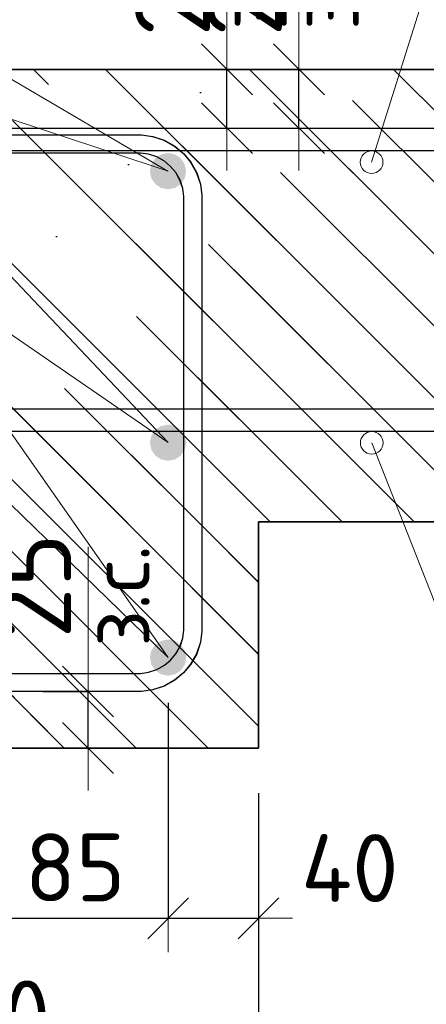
# Model space of a CAD drawing. Header units: metres. Extents: x -38 to 100, y -15 to 21.
# Tile 62 of 90: x 72.42 to 72.599, y 6.265 to 6.7. Entities that reach past the tile are written whole.
import ezdxf

# ---------------------------------------------------------------- set-up
doc = ezdxf.new("R2010")
doc.units = ezdxf.units.M
doc.header["$PDMODE"] = 65
for name, color, linetype, lineweight in [('XR$4$Арм. стержнями верхней зоны', 180, 'Continuous', 35), ('XR$4$Арм. стержнями нижней зоны', 180, 'Continuous', 35), ('XR$4$Арм.стержн. Арматура края', 96, 'Continuous', 35), ('XR$4$Арм.стержн. Хомут', 240, 'Continuous', 35), ('XR$4$Арм.стержн.горизонт. 1', 180, 'Continuous', 35), ('XR$4$Размерная линия (1)', 7, 'Continuous', 13), ('XR$4$Размерная линия_ общее', 7, 'Continuous', 13), ('XR$6$Арм. стержнями верхней зоны', 180, 'Continuous', 35), ('XR$6$Арм. стержнями нижней зоны', 180, 'Continuous', 35), ('XR$6$Арм.стержн. Арматура края', 96, 'Continuous', 35), ('XR$6$Арм.стержн. Хомут', 240, 'Continuous', 35), ('XR$6$Арм.стержн.горизонт. 1', 180, 'Continuous', 35), ('XR$6$Размерная линия (1)', 7, 'Continuous', 13), ('XR$6$Размерная линия_ общее', 7, 'Continuous', 13)]:
    doc.layers.add(name, color=color, linetype=linetype, lineweight=lineweight)
doc.styles.add('ISOCPEUR', font='txt')
doc.dimstyles.new('DIMSTYLE_11', dxfattribs={"dimtxt": 0.033, "dimasz": 0.0375, "dimexe": 0, "dimexo": 0, "dimgap": 0.0165, "dimtad": 2, "dimdec": 0, "dimlfac": 1000, "dimrnd": 1, "dimzin": 12, "dimdsep": 46, "dimtxsty": 'ISOCPEUR', "dimblk1": 'ALL_ML_STRICH', "dimblk2": 'ALL_ML_STRICH', "dimsah": 1, "dimcen": 0, "dimclrd": 7, "dimclre": 256, "dimclrt": 7, "dimadec": 0, "dimazin": 0, "dimtfac": 1, "dimtdec": 0, "dimtix": 1, "dimtmove": 2, "dimatfit": 3, "dimfxl": 0, "dimtvp": 1.2, "dimtzin": 0, "dimlwd": 0, "dimlwe": -3, "dimarcsym": 0})
doc.dimstyles.new('DIMSTYLE_12', dxfattribs={"dimtxt": 0.03, "dimasz": 0.03, "dimexe": 0, "dimexo": 0, "dimgap": 0.015, "dimtad": 2, "dimdec": 0, "dimlfac": 1000, "dimrnd": 1, "dimzin": 12, "dimdsep": 46, "dimtxsty": 'ISOCPEUR', "dimblk1": 'ALL_ML_STRICH', "dimblk2": 'ALL_ML_STRICH', "dimsah": 1, "dimcen": 0, "dimclrd": 7, "dimclre": 256, "dimclrt": 7, "dimadec": 0, "dimazin": 0, "dimtfac": 1, "dimtdec": 0, "dimtix": 1, "dimtmove": 2, "dimatfit": 3, "dimfxl": 0, "dimtzin": 0, "dimlwd": 0, "dimlwe": -3, "dimarcsym": 0})
doc.dimstyles.new('DIMSTYLE_14', dxfattribs={"dimtxt": 0.03, "dimasz": 0.03, "dimexe": 0, "dimexo": 0, "dimgap": 0.015, "dimtad": 2, "dimdec": 0, "dimlfac": 1000, "dimrnd": 1, "dimzin": 12, "dimdsep": 46, "dimtxsty": 'ISOCPEUR', "dimblk1": 'ALL_ML_STRICH', "dimblk2": 'ALL_ML_STRICH', "dimsah": 1, "dimcen": 0, "dimclrd": 7, "dimclre": 256, "dimclrt": 7, "dimadec": 0, "dimazin": 0, "dimtfac": 1, "dimtdec": 0, "dimtix": 1, "dimtmove": 2, "dimatfit": 3, "dimfxl": 0, "dimtvp": 1.2, "dimtzin": 0, "dimlwd": 0, "dimlwe": -3, "dimarcsym": 0})
pattern_1 = [(135, (0, 0), (-0.031819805, -0.031819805), [0.4, -0.05, 0, -0.05]), (135, (-0.01591, -0.01591), (-0.031819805, -0.031819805), [0.8, -0.1, 0.1, -0.1])]

# ---------------------------------------------------------------- blocks, each defined once
blk = doc.blocks.new('ALL_ML_STRICH')
at = {"color": 0, "linetype": 'ByBlock', "lineweight": -2}
for p, q in [((0, -0.5), (0, 0.5)), ((-0.3, -0.3), (0.3, 0.3)), ((-1, 0), (0.5, 0))]:
    blk.add_line(p, q, dxfattribs=at)
blk = doc.blocks.new('*D70')
at = {"layer": 'DEFPOINTS', "color": 7, "linetype": 'Continuous', "lineweight": 13, "transparency": 33554687}
for p in [(72.40997, 6.40326), (72.41497, 6.37826), (72.44996, 6.37826)]:
    blk.add_point(p, dxfattribs=at)
at = {"layer": 'XR$4$Размерная линия_ общее', "color": 253, "linetype": 'Continuous', "lineweight": -2, "true_color": 0xa0a0a0, "transparency": 33554687}
for p, q in [((72.42997, 6.40326), (72.44996, 6.40326)), ((72.43497, 6.37826), (72.44996, 6.37826))]:
    blk.add_line(p, q, dxfattribs=at)
at = {"layer": 'XR$4$Размерная линия_ общее', "color": 7, "linetype": 'Continuous', "lineweight": -2, "transparency": 33554687}
blk.add_line((72.44996, 6.37826), (72.44996, 6.40326), dxfattribs=at)
at = {"layer": 'XR$4$Размерная линия_ общее', "color": 7, "linetype": 'Continuous', "lineweight": 13, "transparency": 33554687, "xscale": 0.0375, "yscale": 0.0375, "zscale": 0.0375}
for p, rotation in [((72.44996, 6.40326), 90), ((72.44996, 6.37826), 270)]:
    blk.add_blockref('ALL_ML_STRICH', p, dxfattribs=dict(at, rotation=rotation))
at = {"layer": 'XR$4$Размерная линия_ общее', "color": 7, "linetype": 'Continuous', "lineweight": 13, "transparency": 33554687, "insert": (72.45016, 6.42304), "char_height": 0.027, "width": 0.00135, "attachment_point": 1, "rotation": 90, "line_spacing_factor": 0.60241, "style": 'ISOCPEUR'}
blk.add_mtext('з.с.', dxfattribs=at)
at = {"layer": 'XR$4$Размерная линия_ общее', "color": 7, "linetype": 'Continuous', "lineweight": 13, "transparency": 33554687, "insert": (72.42596, 6.44998), "char_height": 0.033, "width": 0.066, "attachment_point": 5, "rotation": 90, "style": 'ISOCPEUR'}
blk.add_mtext('\\A1;{25}', dxfattribs=at)
blk = doc.blocks.new('*D71')
at = {"layer": 'DEFPOINTS', "color": 7, "linetype": 'Continuous', "lineweight": 13, "transparency": 33554687}
for p in [(72.2753, 6.37826), (72.52526, 6.37826), (72.2753, 6.23802)]:
    blk.add_point(p, dxfattribs=at)
at = {"layer": 'XR$4$Размерная линия (1)', "color": 9, "linetype": 'Continuous', "lineweight": -2, "true_color": 0xc7c7c7, "transparency": 33554687}
for p, q in [((72.2753, 6.35826), (72.2753, 6.23802)), ((72.52526, 6.35826), (72.52526, 6.23802))]:
    blk.add_line(p, q, dxfattribs=at)
at = {"layer": 'XR$4$Размерная линия (1)', "color": 7, "linetype": 'Continuous', "lineweight": -2, "transparency": 33554687}
blk.add_line((72.2753, 6.23802), (72.52526, 6.23802), dxfattribs=at)
at = {"layer": 'XR$4$Размерная линия (1)', "color": 7, "linetype": 'Continuous', "lineweight": 13, "transparency": 33554687, "xscale": 0.03, "yscale": 0.03, "zscale": 0.03, "rotation": 180}
blk.add_blockref('ALL_ML_STRICH', (72.2753, 6.23802), dxfattribs=at)
at = {"layer": 'XR$4$Размерная линия (1)', "color": 7, "linetype": 'Continuous', "lineweight": 13, "transparency": 33554687, "xscale": 0.03, "yscale": 0.03, "zscale": 0.03}
blk.add_blockref('ALL_ML_STRICH', (72.52526, 6.23802), dxfattribs=at)
at = {"layer": 'XR$4$Размерная линия (1)', "color": 7, "linetype": 'Continuous', "lineweight": 13, "transparency": 33554687, "insert": (72.40178, 6.26052), "char_height": 0.03, "width": 0.09, "attachment_point": 5, "style": 'ISOCPEUR'}
blk.add_mtext('\\A1;{250}', dxfattribs=at)
blk = doc.blocks.new('*D75')
at = {"layer": 'DEFPOINTS', "color": 7, "linetype": 'Continuous', "lineweight": 13, "transparency": 33554687}
for p in [(72.40023, 6.41826), (72.4853, 6.41826), (72.40023, 6.30302)]:
    blk.add_point(p, dxfattribs=at)
at = {"layer": 'XR$4$Размерная линия (1)', "color": 9, "linetype": 'Continuous', "lineweight": -2, "true_color": 0xc7c7c7, "transparency": 33554687}
for p, q in [((72.40023, 6.39826), (72.40023, 6.30302)), ((72.4853, 6.39826), (72.4853, 6.30302))]:
    blk.add_line(p, q, dxfattribs=at)
at = {"layer": 'XR$4$Размерная линия (1)', "color": 7, "linetype": 'Continuous', "lineweight": -2, "transparency": 33554687}
blk.add_line((72.40023, 6.30302), (72.4853, 6.30302), dxfattribs=at)
at = {"layer": 'XR$4$Размерная линия (1)', "color": 7, "linetype": 'Continuous', "lineweight": 13, "transparency": 33554687, "xscale": 0.03, "yscale": 0.03, "zscale": 0.03, "rotation": 180}
blk.add_blockref('ALL_ML_STRICH', (72.40023, 6.30302), dxfattribs=at)
at = {"layer": 'XR$4$Размерная линия (1)', "color": 7, "linetype": 'Continuous', "lineweight": 13, "transparency": 33554687, "xscale": 0.03, "yscale": 0.03, "zscale": 0.03}
blk.add_blockref('ALL_ML_STRICH', (72.4853, 6.30302), dxfattribs=at)
at = {"layer": 'XR$4$Размерная линия (1)', "color": 7, "linetype": 'Continuous', "lineweight": 13, "transparency": 33554687, "insert": (72.44426, 6.32552), "char_height": 0.03, "width": 0.06, "attachment_point": 5, "style": 'ISOCPEUR'}
blk.add_mtext('\\A1;{85}', dxfattribs=at)
blk = doc.blocks.new('*D76')
at = {"layer": 'DEFPOINTS', "color": 7, "linetype": 'Continuous', "lineweight": 13, "transparency": 33554687}
for p in [(72.4853, 6.41826), (72.52526, 6.37826), (72.4853, 6.30302)]:
    blk.add_point(p, dxfattribs=at)
at = {"layer": 'XR$4$Размерная линия (1)', "color": 9, "linetype": 'Continuous', "lineweight": -2, "true_color": 0xc7c7c7, "transparency": 33554687}
for p, q in [((72.4853, 6.39826), (72.4853, 6.30302)), ((72.52526, 6.35826), (72.52526, 6.30302))]:
    blk.add_line(p, q, dxfattribs=at)
at = {"layer": 'XR$4$Размерная линия (1)', "color": 7, "linetype": 'Continuous', "lineweight": -2, "transparency": 33554687}
blk.add_line((72.4853, 6.30302), (72.52526, 6.30302), dxfattribs=at)
at = {"layer": 'XR$4$Размерная линия (1)', "color": 7, "linetype": 'Continuous', "lineweight": 13, "transparency": 33554687, "xscale": 0.03, "yscale": 0.03, "zscale": 0.03, "rotation": 180}
blk.add_blockref('ALL_ML_STRICH', (72.4853, 6.30302), dxfattribs=at)
at = {"layer": 'XR$4$Размерная линия (1)', "color": 7, "linetype": 'Continuous', "lineweight": 13, "transparency": 33554687, "xscale": 0.03, "yscale": 0.03, "zscale": 0.03}
blk.add_blockref('ALL_ML_STRICH', (72.52526, 6.30302), dxfattribs=at)
at = {"layer": 'XR$4$Размерная линия (1)', "color": 7, "linetype": 'Continuous', "lineweight": 13, "transparency": 33554687, "insert": (72.5656, 6.32522), "char_height": 0.03, "width": 0.06, "attachment_point": 5, "style": 'ISOCPEUR'}
blk.add_mtext('\\A1;{40}', dxfattribs=at)
blk = doc.blocks.new('*D143')
at = {"layer": 'DEFPOINTS', "color": 7, "linetype": 'Continuous', "lineweight": 13, "transparency": 33554687}
for p in [(72.50314, 6.67826), (72.50314, 6.65226), (72.54312, 6.65226)]:
    blk.add_point(p, dxfattribs=at)
at = {"layer": 'XR$4$Размерная линия_ общее', "color": 253, "linetype": 'Continuous', "lineweight": -2, "true_color": 0xa0a0a0, "transparency": 33554687}
for p, q in [((72.52314, 6.67826), (72.54312, 6.67826)), ((72.52314, 6.65226), (72.54312, 6.65226))]:
    blk.add_line(p, q, dxfattribs=at)
at = {"layer": 'XR$4$Размерная линия_ общее', "color": 7, "linetype": 'Continuous', "lineweight": -2, "transparency": 33554687}
blk.add_line((72.54312, 6.65226), (72.54312, 6.67826), dxfattribs=at)
at = {"layer": 'XR$4$Размерная линия_ общее', "color": 7, "linetype": 'Continuous', "lineweight": 13, "transparency": 33554687, "xscale": 0.0375, "yscale": 0.0375, "zscale": 0.0375}
for p, rotation in [((72.54312, 6.67826), 90), ((72.54312, 6.65226), 270)]:
    blk.add_blockref('ALL_ML_STRICH', p, dxfattribs=dict(at, rotation=rotation))
at = {"layer": 'XR$4$Размерная линия_ общее', "color": 7, "linetype": 'Continuous', "lineweight": 13, "transparency": 33554687, "insert": (72.54266, 6.69562), "char_height": 0.027, "width": 0.00135, "attachment_point": 1, "rotation": 90, "line_spacing_factor": 0.60241, "style": 'ISOCPEUR'}
blk.add_mtext('з.с.', dxfattribs=at)
at = {"layer": 'XR$4$Размерная линия_ общее', "color": 7, "linetype": 'Continuous', "lineweight": 13, "transparency": 33554687, "insert": (72.51912, 6.71598), "char_height": 0.033, "width": 0.066, "attachment_point": 5, "rotation": 90, "style": 'ISOCPEUR'}
blk.add_mtext('\\A1;{26}', dxfattribs=at)
blk = doc.blocks.new('*D304')
at = {"layer": 'DEFPOINTS', "color": 7, "linetype": 'Continuous', "lineweight": 13, "transparency": 33554687}
for p in [(72.40997, 6.40326), (72.41497, 6.37826), (72.44996, 6.37826)]:
    blk.add_point(p, dxfattribs=at)
at = {"layer": 'XR$6$Размерная линия_ общее', "color": 253, "linetype": 'Continuous', "lineweight": -2, "true_color": 0xa0a0a0, "transparency": 33554687}
for p, q in [((72.42997, 6.40326), (72.44996, 6.40326)), ((72.43497, 6.37826), (72.44996, 6.37826))]:
    blk.add_line(p, q, dxfattribs=at)
at = {"layer": 'XR$6$Размерная линия_ общее', "color": 7, "linetype": 'Continuous', "lineweight": -2, "transparency": 33554687}
blk.add_line((72.44996, 6.37826), (72.44996, 6.40326), dxfattribs=at)
at = {"layer": 'XR$6$Размерная линия_ общее', "color": 7, "linetype": 'Continuous', "lineweight": 13, "transparency": 33554687, "xscale": 0.0375, "yscale": 0.0375, "zscale": 0.0375}
for p, rotation in [((72.44996, 6.40326), 90), ((72.44996, 6.37826), 270)]:
    blk.add_blockref('ALL_ML_STRICH', p, dxfattribs=dict(at, rotation=rotation))
at = {"layer": 'XR$6$Размерная линия_ общее', "color": 7, "linetype": 'Continuous', "lineweight": 13, "transparency": 33554687, "insert": (72.45016, 6.42304), "char_height": 0.027, "width": 0.00135, "attachment_point": 1, "rotation": 90, "line_spacing_factor": 0.60241, "style": 'ISOCPEUR'}
blk.add_mtext('з.с.', dxfattribs=at)
at = {"layer": 'XR$6$Размерная линия_ общее', "color": 7, "linetype": 'Continuous', "lineweight": 13, "transparency": 33554687, "insert": (72.42596, 6.44998), "char_height": 0.033, "width": 0.066, "attachment_point": 5, "rotation": 90, "style": 'ISOCPEUR'}
blk.add_mtext('\\A1;{25}', dxfattribs=at)
blk = doc.blocks.new('*D305')
at = {"layer": 'DEFPOINTS', "color": 7, "linetype": 'Continuous', "lineweight": 13, "transparency": 33554687}
for p in [(72.2753, 6.37826), (72.52526, 6.37826), (72.2753, 6.23802)]:
    blk.add_point(p, dxfattribs=at)
at = {"layer": 'XR$6$Размерная линия (1)', "color": 9, "linetype": 'Continuous', "lineweight": -2, "true_color": 0xc7c7c7, "transparency": 33554687}
for p, q in [((72.2753, 6.35826), (72.2753, 6.23802)), ((72.52526, 6.35826), (72.52526, 6.23802))]:
    blk.add_line(p, q, dxfattribs=at)
at = {"layer": 'XR$6$Размерная линия (1)', "color": 7, "linetype": 'Continuous', "lineweight": -2, "transparency": 33554687}
blk.add_line((72.2753, 6.23802), (72.52526, 6.23802), dxfattribs=at)
at = {"layer": 'XR$6$Размерная линия (1)', "color": 7, "linetype": 'Continuous', "lineweight": 13, "transparency": 33554687, "xscale": 0.03, "yscale": 0.03, "zscale": 0.03, "rotation": 180}
blk.add_blockref('ALL_ML_STRICH', (72.2753, 6.23802), dxfattribs=at)
at = {"layer": 'XR$6$Размерная линия (1)', "color": 7, "linetype": 'Continuous', "lineweight": 13, "transparency": 33554687, "xscale": 0.03, "yscale": 0.03, "zscale": 0.03}
blk.add_blockref('ALL_ML_STRICH', (72.52526, 6.23802), dxfattribs=at)
at = {"layer": 'XR$6$Размерная линия (1)', "color": 7, "linetype": 'Continuous', "lineweight": 13, "transparency": 33554687, "insert": (72.40178, 6.26052), "char_height": 0.03, "width": 0.09, "attachment_point": 5, "style": 'ISOCPEUR'}
blk.add_mtext('\\A1;{250}', dxfattribs=at)
blk = doc.blocks.new('*D309')
at = {"layer": 'DEFPOINTS', "color": 7, "linetype": 'Continuous', "lineweight": 13, "transparency": 33554687}
for p in [(72.40023, 6.41826), (72.4853, 6.41826), (72.40023, 6.30302)]:
    blk.add_point(p, dxfattribs=at)
at = {"layer": 'XR$6$Размерная линия (1)', "color": 9, "linetype": 'Continuous', "lineweight": -2, "true_color": 0xc7c7c7, "transparency": 33554687}
for p, q in [((72.40023, 6.39826), (72.40023, 6.30302)), ((72.4853, 6.39826), (72.4853, 6.30302))]:
    blk.add_line(p, q, dxfattribs=at)
at = {"layer": 'XR$6$Размерная линия (1)', "color": 7, "linetype": 'Continuous', "lineweight": -2, "transparency": 33554687}
blk.add_line((72.40023, 6.30302), (72.4853, 6.30302), dxfattribs=at)
at = {"layer": 'XR$6$Размерная линия (1)', "color": 7, "linetype": 'Continuous', "lineweight": 13, "transparency": 33554687, "xscale": 0.03, "yscale": 0.03, "zscale": 0.03, "rotation": 180}
blk.add_blockref('ALL_ML_STRICH', (72.40023, 6.30302), dxfattribs=at)
at = {"layer": 'XR$6$Размерная линия (1)', "color": 7, "linetype": 'Continuous', "lineweight": 13, "transparency": 33554687, "xscale": 0.03, "yscale": 0.03, "zscale": 0.03}
blk.add_blockref('ALL_ML_STRICH', (72.4853, 6.30302), dxfattribs=at)
at = {"layer": 'XR$6$Размерная линия (1)', "color": 7, "linetype": 'Continuous', "lineweight": 13, "transparency": 33554687, "insert": (72.44426, 6.32552), "char_height": 0.03, "width": 0.06, "attachment_point": 5, "style": 'ISOCPEUR'}
blk.add_mtext('\\A1;{85}', dxfattribs=at)
blk = doc.blocks.new('*D310')
at = {"layer": 'DEFPOINTS', "color": 7, "linetype": 'Continuous', "lineweight": 13, "transparency": 33554687}
for p in [(72.4853, 6.41826), (72.52526, 6.37826), (72.4853, 6.30302)]:
    blk.add_point(p, dxfattribs=at)
at = {"layer": 'XR$6$Размерная линия (1)', "color": 9, "linetype": 'Continuous', "lineweight": -2, "true_color": 0xc7c7c7, "transparency": 33554687}
for p, q in [((72.4853, 6.39826), (72.4853, 6.30302)), ((72.52526, 6.35826), (72.52526, 6.30302))]:
    blk.add_line(p, q, dxfattribs=at)
at = {"layer": 'XR$6$Размерная линия (1)', "color": 7, "linetype": 'Continuous', "lineweight": -2, "transparency": 33554687}
blk.add_line((72.4853, 6.30302), (72.52526, 6.30302), dxfattribs=at)
at = {"layer": 'XR$6$Размерная линия (1)', "color": 7, "linetype": 'Continuous', "lineweight": 13, "transparency": 33554687, "xscale": 0.03, "yscale": 0.03, "zscale": 0.03, "rotation": 180}
blk.add_blockref('ALL_ML_STRICH', (72.4853, 6.30302), dxfattribs=at)
at = {"layer": 'XR$6$Размерная линия (1)', "color": 7, "linetype": 'Continuous', "lineweight": 13, "transparency": 33554687, "xscale": 0.03, "yscale": 0.03, "zscale": 0.03}
blk.add_blockref('ALL_ML_STRICH', (72.52526, 6.30302), dxfattribs=at)
at = {"layer": 'XR$6$Размерная линия (1)', "color": 7, "linetype": 'Continuous', "lineweight": 13, "transparency": 33554687, "insert": (72.5656, 6.32522), "char_height": 0.03, "width": 0.06, "attachment_point": 5, "style": 'ISOCPEUR'}
blk.add_mtext('\\A1;{40}', dxfattribs=at)
blk = doc.blocks.new('*D362')
at = {"layer": 'DEFPOINTS', "color": 7, "linetype": 'Continuous', "lineweight": 13, "transparency": 33554687}
for p in [(72.47134, 6.67826), (72.47134, 6.65226), (72.51133, 6.65226)]:
    blk.add_point(p, dxfattribs=at)
at = {"layer": 'XR$6$Размерная линия_ общее', "color": 253, "linetype": 'Continuous', "lineweight": -2, "true_color": 0xa0a0a0, "transparency": 33554687}
for p, q in [((72.49134, 6.67826), (72.51133, 6.67826)), ((72.49134, 6.65226), (72.51133, 6.65226))]:
    blk.add_line(p, q, dxfattribs=at)
at = {"layer": 'XR$6$Размерная линия_ общее', "color": 7, "linetype": 'Continuous', "lineweight": -2, "transparency": 33554687}
blk.add_line((72.51133, 6.65226), (72.51133, 6.67826), dxfattribs=at)
at = {"layer": 'XR$6$Размерная линия_ общее', "color": 7, "linetype": 'Continuous', "lineweight": 13, "transparency": 33554687, "xscale": 0.0375, "yscale": 0.0375, "zscale": 0.0375}
for p, rotation in [((72.51133, 6.67826), 90), ((72.51133, 6.65226), 270)]:
    blk.add_blockref('ALL_ML_STRICH', p, dxfattribs=dict(at, rotation=rotation))
at = {"layer": 'XR$6$Размерная линия_ общее', "color": 7, "linetype": 'Continuous', "lineweight": 13, "transparency": 33554687, "insert": (72.51086, 6.69562), "char_height": 0.027, "width": 0.00135, "attachment_point": 1, "rotation": 90, "line_spacing_factor": 0.60241, "style": 'ISOCPEUR'}
blk.add_mtext('з.с.', dxfattribs=at)
at = {"layer": 'XR$6$Размерная линия_ общее', "color": 7, "linetype": 'Continuous', "lineweight": 13, "transparency": 33554687, "insert": (72.48733, 6.71598), "char_height": 0.033, "width": 0.066, "attachment_point": 5, "rotation": 90, "style": 'ISOCPEUR'}
blk.add_mtext('\\A1;{26}', dxfattribs=at)

msp = doc.modelspace()

# ---------------------------------------------------------------- hatches: boundary and pattern name
at = {"linetype": 'Continuous', "lineweight": 25, "transparency": 33554687}
h = msp.add_hatch(dxfattribs=at)
h.set_pattern_fill('__________540', scale=0.015, style=0, pattern_type=2)
h.set_pattern_definition(pattern_1)
h.paths.add_polyline_path([(72.52526, 6.67826), (72.27526, 6.67826), (72.27526, 6.37826), (72.52526, 6.37826)], flags=0)
h = msp.add_hatch(dxfattribs=at)
h.set_pattern_fill('__________540', scale=0.015, style=0, pattern_type=2)
h.set_pattern_definition(pattern_1)
h.paths.add_polyline_path([(72.5253, 6.47826), (72.27532, 6.47826), (72.27532, 6.67826), (72.2753, 6.67826), (72.2753, 6.37826), (72.5253, 6.37826)], flags=0)
at = {"linetype": 'Continuous', "lineweight": 13, "transparency": 33554687}
h = msp.add_hatch(dxfattribs=at)
h.set_pattern_fill('__________540', scale=0.015, style=0, pattern_type=2)
h.set_pattern_definition(pattern_1)
h.paths.add_polyline_path([(72.27532, 6.67826), (72.27532, 6.47826), (72.65727, 6.47826), (72.65727, 6.67826)], flags=0)
at = {"linetype": 'Continuous', "lineweight": 25, "transparency": 33554687}
h = msp.add_hatch(dxfattribs=at)
h.set_pattern_fill('__________540', scale=0.015, style=0, pattern_type=2)
h.set_pattern_definition(pattern_1)
h.paths.add_polyline_path([(72.52526, 6.67826), (72.52526, 6.47826), (72.65723, 6.47826), (72.65723, 6.67826)], flags=0)
at = {"layer": 'XR$4$Арм.стержн.горизонт. 1', "linetype": 'Continuous', "lineweight": 50, "transparency": 33554687}
for points in [[(72.49326, 6.63326), (72.49266, 6.63632), (72.49092, 6.63892), (72.48833, 6.64065), (72.48526, 6.64126), (72.4822, 6.64065), (72.47961, 6.63892), (72.47787, 6.63632), (72.47726, 6.63326), (72.47787, 6.6302), (72.47961, 6.6276), (72.4822, 6.62587), (72.48526, 6.62526), (72.48833, 6.62587), (72.49092, 6.6276), (72.49266, 6.6302)], [(72.4933, 6.51326), (72.49269, 6.51632), (72.49096, 6.51892), (72.48836, 6.52065), (72.4853, 6.52126), (72.48224, 6.52065), (72.47965, 6.51892), (72.47791, 6.51632), (72.4773, 6.51326), (72.47791, 6.5102), (72.47965, 6.5076), (72.48224, 6.50587), (72.4853, 6.50526), (72.48836, 6.50587), (72.49096, 6.5076), (72.49269, 6.5102)], [(72.4933, 6.41826), (72.49269, 6.42132), (72.49096, 6.42392), (72.48836, 6.42565), (72.4853, 6.42626), (72.48224, 6.42565), (72.47965, 6.42392), (72.47791, 6.42132), (72.4773, 6.41826), (72.47791, 6.4152), (72.47965, 6.4126), (72.48224, 6.41087), (72.4853, 6.41026), (72.48836, 6.41087), (72.49096, 6.4126), (72.49269, 6.4152)]]:
    msp.add_hatch(color=7, dxfattribs=at).paths.add_polyline_path(points)
at = {"layer": 'XR$6$Арм.стержн.горизонт. 1', "linetype": 'Continuous', "lineweight": 50, "transparency": 33554687}
for points in [[(72.4933, 6.63326), (72.49269, 6.63632), (72.49096, 6.63892), (72.48836, 6.64065), (72.4853, 6.64126), (72.48224, 6.64065), (72.47965, 6.63892), (72.47791, 6.63632), (72.4773, 6.63326), (72.47791, 6.6302), (72.47965, 6.6276), (72.48224, 6.62587), (72.4853, 6.62526), (72.48836, 6.62587), (72.49096, 6.6276), (72.49269, 6.6302)], [(72.49334, 6.51326), (72.49273, 6.51632), (72.491, 6.51892), (72.4884, 6.52065), (72.48534, 6.52126), (72.48228, 6.52065), (72.47968, 6.51892), (72.47795, 6.51632), (72.47734, 6.51326), (72.47795, 6.5102), (72.47968, 6.5076), (72.48228, 6.50587), (72.48534, 6.50526), (72.4884, 6.50587), (72.491, 6.5076), (72.49273, 6.5102)], [(72.49334, 6.41826), (72.49273, 6.42132), (72.491, 6.42392), (72.4884, 6.42565), (72.48534, 6.42626), (72.48228, 6.42565), (72.47968, 6.42392), (72.47795, 6.42132), (72.47734, 6.41826), (72.47795, 6.4152), (72.47968, 6.4126), (72.48228, 6.41087), (72.48534, 6.41026), (72.4884, 6.41087), (72.491, 6.4126), (72.49273, 6.4152)]]:
    msp.add_hatch(color=7, dxfattribs=at).paths.add_polyline_path(points)

# ---------------------------------------------------------------- linework, layer by layer
at = {"color": 7, "linetype": 'Continuous', "lineweight": 13, "transparency": 33554687}
for p, q in [((72.57526, 6.63721), (72.62411, 6.79343)), ((72.51133, 6.67826), (72.51133, 6.73826)), ((72.54312, 6.67826), (72.54312, 6.73826)), ((72.5753, 6.51321), (72.63377, 6.36468)), ((72.44996, 6.40326), (72.44996, 6.46726)), ((72.44996, 6.40326), (72.44996, 6.46726))]:
    msp.add_line(p, q, dxfattribs=at)
at = {"color": 7, "linetype": 'Continuous', "lineweight": 35, "transparency": 33554687}
for p, q in [((72.52526, 6.67826), (72.27526, 6.67826)), ((72.65727, 6.67826), (72.27532, 6.67826)), ((72.65723, 6.67826), (72.52526, 6.67826)), ((72.52526, 6.47826), (72.65723, 6.47826)), ((72.52526, 6.37826), (72.52526, 6.47826)), ((72.5253, 6.47826), (72.65727, 6.47826)), ((72.5253, 6.37826), (72.5253, 6.47826)), ((72.27526, 6.37826), (72.52526, 6.37826)), ((72.2753, 6.37826), (72.5253, 6.37826))]:
    msp.add_line(p, q, dxfattribs=at)
at = {"color": 7, "linetype": 'Continuous', "lineweight": 13, "transparency": 33554687}
for centre in [(72.57526, 6.63721), (72.57526, 6.63721), (72.5753, 6.51321), (72.5753, 6.51321)]:
    msp.add_circle(centre, 0.005, dxfattribs=at)
at = {"layer": 'XR$4$Арм. стержнями верхней зоны', "color": 4, "linetype": 'Continuous', "lineweight": 25, "transparency": 33554687}
msp.add_lwpolyline([(72.30026, 6.65226), (72.66223, 6.65226), (72.66223, 6.64226), (72.30026, 6.64226), (72.30026, 6.65226)], dxfattribs=at)
at = {"layer": 'XR$4$Арм. стержнями нижней зоны', "color": 4, "linetype": 'Continuous', "lineweight": 25, "transparency": 33554687}
msp.add_lwpolyline([(72.30026, 6.52826), (72.66223, 6.52826), (72.66223, 6.51826), (72.30026, 6.51826), (72.30026, 6.52826)], dxfattribs=at)
at = {"layer": 'XR$4$Арм.стержн. Арматура края', "color": 4, "linetype": 'Continuous', "lineweight": 25, "transparency": 33554687}
for points in [[(72.66223, 6.51826), (72.33355, 6.51826), (72.32745, 6.51911), (72.3211, 6.5212), (72.31526, 6.52448), (72.31044, 6.5285), (72.30642, 6.53331), (72.30315, 6.53916), (72.30106, 6.54551), (72.30021, 6.55161), (72.30021, 6.61891), (72.30106, 6.62501), (72.30315, 6.63136), (72.30642, 6.63721), (72.31044, 6.64202), (72.31526, 6.64604), (72.3211, 6.64932), (72.32745, 6.65141), (72.33355, 6.65226), (72.66223, 6.65226)], [(72.66223, 6.64226), (72.33425, 6.64226), (72.32973, 6.64163), (72.32515, 6.64012), (72.32095, 6.63777), (72.31754, 6.63492), (72.31469, 6.63151), (72.31234, 6.62732), (72.31084, 6.62274), (72.31021, 6.61822), (72.31021, 6.5523), (72.31084, 6.54778), (72.31234, 6.5432), (72.31469, 6.53901), (72.31754, 6.5356), (72.32095, 6.53275), (72.32515, 6.5304), (72.32973, 6.52889), (72.33425, 6.52826), (72.66223, 6.52826)]]:
    msp.add_lwpolyline(points, dxfattribs=at)
at = {"layer": 'XR$4$Арм.стержн. Хомут', "color": 40, "linetype": 'Continuous', "lineweight": 25, "transparency": 33554687}
for points in [[(72.3269, 6.64926), (72.47359, 6.64926), (72.47847, 6.64858), (72.48355, 6.64691), (72.48822, 6.64429), (72.49207, 6.64107), (72.49529, 6.63722), (72.49791, 6.63254), (72.49959, 6.62746), (72.50026, 6.62258), (72.50026, 6.42994), (72.49959, 6.42506), (72.49791, 6.41998), (72.49529, 6.4153), (72.49207, 6.41145), (72.48822, 6.40823), (72.48355, 6.40561), (72.47847, 6.40394), (72.47359, 6.40326), (72.3269, 6.40326)], [(72.3269, 6.64926), (72.47359, 6.64926), (72.47847, 6.64858), (72.48355, 6.64691), (72.48822, 6.64429), (72.49207, 6.64107), (72.49529, 6.63722), (72.49791, 6.63254), (72.49959, 6.62746), (72.50026, 6.62258), (72.50026, 6.42994), (72.49959, 6.42506), (72.49791, 6.41998), (72.49529, 6.4153), (72.49207, 6.41145), (72.48822, 6.40823), (72.48355, 6.40561), (72.47847, 6.40394), (72.47359, 6.40326), (72.3269, 6.40326)], [(72.32746, 6.41126), (72.47303, 6.41126), (72.47665, 6.41176), (72.48031, 6.41297), (72.48367, 6.41485), (72.4864, 6.41713), (72.48868, 6.41986), (72.49055, 6.42321), (72.49176, 6.42687), (72.49226, 6.43049), (72.49226, 6.62203), (72.49176, 6.62564), (72.49055, 6.62931), (72.48868, 6.63266), (72.4864, 6.63539), (72.48367, 6.63767), (72.48031, 6.63955), (72.47665, 6.64076), (72.47303, 6.64126), (72.32746, 6.64126)], [(72.32746, 6.41126), (72.47303, 6.41126), (72.47665, 6.41176), (72.48031, 6.41297), (72.48367, 6.41485), (72.4864, 6.41713), (72.48868, 6.41986), (72.49055, 6.42321), (72.49176, 6.42687), (72.49226, 6.43049), (72.49226, 6.62203), (72.49176, 6.62564), (72.49055, 6.62931), (72.48868, 6.63266), (72.4864, 6.63539), (72.48367, 6.63767), (72.48031, 6.63955), (72.47665, 6.64076), (72.47303, 6.64126), (72.32746, 6.64126)]]:
    msp.add_lwpolyline(points, dxfattribs=at)
at = {"layer": 'XR$4$Арм.стержн.горизонт. 1', "color": 7, "linetype": 'Continuous', "lineweight": 13, "transparency": 33554687}
for q in [(72.4853, 6.41826), (72.4853, 6.51326), (72.48526, 6.63326)]:
    msp.add_line((72.23031, 6.78305), q, dxfattribs=at)
at = {"layer": 'XR$6$Арм. стержнями верхней зоны', "color": 4, "linetype": 'Continuous', "lineweight": 25, "transparency": 33554687}
msp.add_lwpolyline([(72.3003, 6.65226), (72.66227, 6.65226), (72.66227, 6.64226), (72.3003, 6.64226), (72.3003, 6.65226)], dxfattribs=at)
at = {"layer": 'XR$6$Арм. стержнями нижней зоны', "color": 4, "linetype": 'Continuous', "lineweight": 25, "transparency": 33554687}
msp.add_lwpolyline([(72.3003, 6.52826), (72.66227, 6.52826), (72.66227, 6.51826), (72.3003, 6.51826), (72.3003, 6.52826)], dxfattribs=at)
at = {"layer": 'XR$6$Арм.стержн. Арматура края', "color": 4, "linetype": 'Continuous', "lineweight": 25, "transparency": 33554687}
for points in [[(72.66227, 6.51826), (72.32887, 6.51826), (72.32365, 6.51899), (72.31821, 6.52078), (72.3132, 6.52358), (72.30907, 6.52703), (72.30563, 6.53116), (72.30282, 6.53617), (72.30103, 6.54161), (72.3003, 6.54682), (72.3003, 6.6237), (72.30103, 6.62891), (72.30282, 6.63435), (72.30563, 6.63936), (72.30907, 6.64349), (72.3132, 6.64694), (72.31821, 6.64974), (72.32365, 6.65153), (72.32887, 6.65226), (72.66227, 6.65226)], [(72.66227, 6.64226), (72.32956, 6.64226), (72.32592, 6.64175), (72.32226, 6.64054), (72.3189, 6.63866), (72.31617, 6.63639), (72.3139, 6.63366), (72.31202, 6.6303), (72.31081, 6.62664), (72.3103, 6.623), (72.3103, 6.54752), (72.31081, 6.54388), (72.31202, 6.54021), (72.3139, 6.53686), (72.31617, 6.53413), (72.3189, 6.53185), (72.32226, 6.52997), (72.32592, 6.52877), (72.32956, 6.52826), (72.66227, 6.52826)]]:
    msp.add_lwpolyline(points, dxfattribs=at)
at = {"layer": 'XR$6$Арм.стержн. Хомут', "color": 40, "linetype": 'Continuous', "lineweight": 25, "transparency": 33554687}
for points in [[(72.32694, 6.64926), (72.47363, 6.64926), (72.47851, 6.64858), (72.48359, 6.64691), (72.48826, 6.64429), (72.49211, 6.64107), (72.49533, 6.63722), (72.49795, 6.63254), (72.49962, 6.62746), (72.5003, 6.62258), (72.5003, 6.42994), (72.49962, 6.42506), (72.49795, 6.41998), (72.49533, 6.4153), (72.49211, 6.41145), (72.48826, 6.40823), (72.48359, 6.40561), (72.47851, 6.40394), (72.47363, 6.40326), (72.32694, 6.40326)], [(72.32694, 6.64926), (72.47363, 6.64926), (72.47851, 6.64858), (72.48359, 6.64691), (72.48826, 6.64429), (72.49211, 6.64107), (72.49533, 6.63722), (72.49795, 6.63254), (72.49962, 6.62746), (72.5003, 6.62258), (72.5003, 6.42994), (72.49962, 6.42506), (72.49795, 6.41998), (72.49533, 6.4153), (72.49211, 6.41145), (72.48826, 6.40823), (72.48359, 6.40561), (72.47851, 6.40394), (72.47363, 6.40326), (72.32694, 6.40326)], [(72.32749, 6.41126), (72.47307, 6.41126), (72.47669, 6.41176), (72.48035, 6.41297), (72.4837, 6.41485), (72.48643, 6.41713), (72.48871, 6.41986), (72.49059, 6.42321), (72.4918, 6.42687), (72.4923, 6.43049), (72.4923, 6.62203), (72.4918, 6.62564), (72.49059, 6.62931), (72.48871, 6.63266), (72.48643, 6.63539), (72.4837, 6.63767), (72.48035, 6.63955), (72.47669, 6.64076), (72.47307, 6.64126), (72.32749, 6.64126)], [(72.32749, 6.41126), (72.47307, 6.41126), (72.47669, 6.41176), (72.48035, 6.41297), (72.4837, 6.41485), (72.48643, 6.41713), (72.48871, 6.41986), (72.49059, 6.42321), (72.4918, 6.42687), (72.4923, 6.43049), (72.4923, 6.62203), (72.4918, 6.62564), (72.49059, 6.62931), (72.48871, 6.63266), (72.48643, 6.63539), (72.4837, 6.63767), (72.48035, 6.63955), (72.47669, 6.64076), (72.47307, 6.64126), (72.32749, 6.64126)]]:
    msp.add_lwpolyline(points, dxfattribs=at)
at = {"layer": 'XR$6$Арм.стержн.горизонт. 1', "color": 7, "linetype": 'Continuous', "lineweight": 13, "transparency": 33554687}
for q in [(72.4853, 6.63326), (72.48534, 6.41826), (72.48534, 6.51326)]:
    msp.add_line((72.15015, 6.74446), q, dxfattribs=at)

# ---------------------------------------------------------------- dimensions: what is measured, and where the dimension line sits
at = {"layer": 'XR$4$Размерная линия (1)', "color": 7, "linetype": 'Continuous', "lineweight": 13, "transparency": 33554687}
for base, p1, p2, dimstyle, picture, middle in [((72.4853, 6.30302), (72.40023, 6.39826), (72.4853, 6.39826), 'DIMSTYLE_12', '*D75', (72.44426, 6.32552)), ((72.52526, 6.30302), (72.4853, 6.39826), (72.52526, 6.35826), 'DIMSTYLE_14', '*D76', (72.5656, 6.32522)), ((72.52526, 6.23802), (72.2753, 6.35826), (72.52526, 6.35826), 'DIMSTYLE_12', '*D71', (72.40178, 6.26052))]:
    dim = msp.add_linear_dim(base=base, p1=p1, p2=p2, dimstyle=dimstyle, override={"dimpost": '<>', "dimclrd": 7, "dimclre": 9, "dimclrt": 7, "dimlwd": 0, "dimlwe": 65533}, dxfattribs=at)
    dim.commit()
    dim.dimension.update_dxf_attribs({"geometry": picture, "text_midpoint": middle, "dimtype": 160})
at = {"layer": 'XR$4$Размерная линия_ общее', "color": 7, "linetype": 'Continuous', "lineweight": 13, "transparency": 33554687}
for base, p1, p2, picture, middle in [((72.54312, 6.67826), (72.52314, 6.65226), (72.52314, 6.67826), '*D143', (72.51912, 6.71598)), ((72.44996, 6.40326), (72.43497, 6.37826), (72.42997, 6.40326), '*D70', (72.42596, 6.44998))]:
    dim = msp.add_linear_dim(base=base, p1=p1, p2=p2, angle=90, text='<>\\Xз.с.', dimstyle='DIMSTYLE_11', override={"dimpost": '<>', "dimclrd": 7, "dimclre": 253, "dimclrt": 7, "dimlwd": 0, "dimlwe": 65533}, dxfattribs=at)
    dim.commit()
    dim.dimension.update_dxf_attribs({"geometry": picture, "text_midpoint": middle, "dimtype": 160})
at = {"layer": 'XR$6$Размерная линия (1)', "color": 7, "linetype": 'Continuous', "lineweight": 13, "transparency": 33554687}
for base, p1, p2, dimstyle, picture, middle in [((72.4853, 6.30302), (72.40023, 6.39826), (72.4853, 6.39826), 'DIMSTYLE_12', '*D309', (72.44426, 6.32552)), ((72.52526, 6.30302), (72.4853, 6.39826), (72.52526, 6.35826), 'DIMSTYLE_14', '*D310', (72.5656, 6.32522)), ((72.52526, 6.23802), (72.2753, 6.35826), (72.52526, 6.35826), 'DIMSTYLE_12', '*D305', (72.40178, 6.26052))]:
    dim = msp.add_linear_dim(base=base, p1=p1, p2=p2, dimstyle=dimstyle, override={"dimpost": '<>', "dimclrd": 7, "dimclre": 9, "dimclrt": 7, "dimlwd": 0, "dimlwe": 65533}, dxfattribs=at)
    dim.commit()
    dim.dimension.update_dxf_attribs({"geometry": picture, "text_midpoint": middle, "dimtype": 160})
at = {"layer": 'XR$6$Размерная линия_ общее', "color": 7, "linetype": 'Continuous', "lineweight": 13, "transparency": 33554687}
for base, p1, p2, picture, middle in [((72.51133, 6.67826), (72.49134, 6.65226), (72.49134, 6.67826), '*D362', (72.48733, 6.71598)), ((72.44996, 6.40326), (72.43497, 6.37826), (72.42997, 6.40326), '*D304', (72.42596, 6.44998))]:
    dim = msp.add_linear_dim(base=base, p1=p1, p2=p2, angle=90, text='<>\\Xз.с.', dimstyle='DIMSTYLE_11', override={"dimpost": '<>', "dimclrd": 7, "dimclre": 253, "dimclrt": 7, "dimlwd": 0, "dimlwe": 65533}, dxfattribs=at)
    dim.commit()
    dim.dimension.update_dxf_attribs({"geometry": picture, "text_midpoint": middle, "dimtype": 160})

doc.saveas('drawing.dxf')
